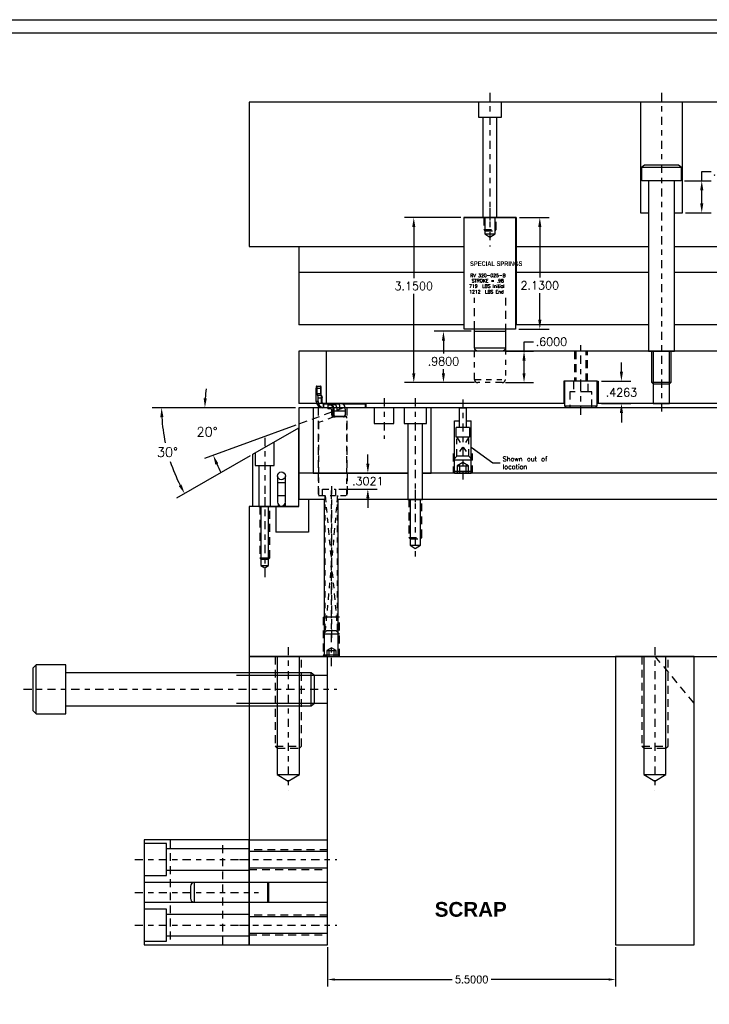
# Model space of a CAD drawing. Header units: inches. Extents: x -77 to 299, y -110 to 144.
# Tile 8 of 138: x 0 to 13, y -71 to -52. Entities that reach past the tile are written whole.
import ezdxf
from ezdxf.enums import TextEntityAlignment as Align

# ---------------------------------------------------------------- set-up
doc = ezdxf.new("R2010")
doc.units = ezdxf.units.IN
doc.header["$MEASUREMENT"] = 0
for name, pattern in [('CENTER', [0.249, 0.156, -0.031, 0.031, -0.031]), ('HIDDEN', [0.225, 0.15, -0.075]), ('PHANTOM', [0.25, 0.125, -0.025, 0.025, -0.025, 0.025, -0.025])]:
    doc.linetypes.add(name, pattern=pattern)
doc.layers.get('DEFPOINTS').update_dxf_attribs({"color": 8})
for name, color, linetype in [('SID-M-C', 74, 'CENTER'), ('SID-M-D', 42, 'Continuous'), ('SID-M-H', 4, 'HIDDEN'), ('SID-M-M', 233, 'Continuous'), ('SID-M-P', 202, 'PHANTOM'), ('SID-M-S', 105, 'Continuous')]:
    doc.layers.add(name, color=color, linetype=linetype)
doc.styles.add('DADCO', font='ROMANS.SHX', dxfattribs={"height": 0.1})
doc.styles.add('SANSSERIFBOLD', font='sasb____.pfb', dxfattribs={"height": 0.5})
doc.styles.get("Standard").update_dxf_attribs({"font": 'txt.shx'})
doc.dimstyles.get("Standard").update_dxf_attribs({"dimtxt": 0.18, "dimasz": 0.18, "dimexe": 0.18, "dimexo": 0.0625, "dimgap": 0.09, "dimtad": 0, "dimtih": 1, "dimtoh": 1, "dimdec": 4, "dimzin": 0, "dimdsep": 46, "dimtxsty": 'Standard', "dimcen": 0.09, "dimadec": 0, "dimazin": 0, "dimtfac": 1, "dimtdec": 4, "dimtofl": 0, "dimtmove": 0, "dimatfit": 3, "dimfxl": 0, "dimtolj": 1, "dimtzin": 0, "dimarcsym": 0})
doc.dimstyles.new('STANDARD$0', dxfattribs={"dimtxt": 0.156, "dimasz": 0.18, "dimexe": 0.18, "dimexo": 0.0625, "dimgap": 0.07, "dimtad": 0, "dimtih": 1, "dimtoh": 1, "dimdec": 4, "dimzin": 4, "dimdsep": 46, "dimtxsty": 'Standard', "dimcen": 0.09, "dimclrd": 2, "dimclre": 2, "dimclrt": 2, "dimadec": 4, "dimazin": 0, "dimtfac": 1, "dimtdec": 4, "dimtofl": 0, "dimtmove": 0, "dimatfit": 3, "dimfxl": 0, "dimtolj": 1, "dimtzin": 0, "dimarcsym": 0})

# ---------------------------------------------------------------- blocks, each defined once
blk = doc.blocks.new('*D127')
at = {"layer": 'DEFPOINTS', "color": 0}
for p in [(10.907, -58.8), (11.352, -58.8), (10.907, -59.226)]:
    blk.add_point(p, dxfattribs=at)
at = {"layer": 'SID-M-D', "color": 2, "linetype": 'ByBlock', "lineweight": -2}
for p, q in [((11.352, -58.62), (11.352, -58.44)), ((10.969, -58.8), (11.532, -58.8)), ((10.969, -59.226), (11.532, -59.226)), ((11.352, -59.406), (11.352, -59.586))]:
    blk.add_line(p, q, dxfattribs=at)
at = {"layer": 'SID-M-D', "color": 2}
for points in [[(11.322, -58.62), (11.382, -58.62), (11.352, -58.8)], [(11.322, -59.406), (11.382, -59.406), (11.352, -59.226)]]:
    blk.add_solid(points, dxfattribs=at)
at = {"layer": 'SID-M-D', "color": 2, "insert": (11.352, -59.013), "char_height": 0.156, "attachment_point": 5}
blk.add_mtext('\\A1;.4263', dxfattribs=at)
blk = doc.blocks.new('*D232')
at = {"layer": 'DEFPOINTS', "color": 0}
for p in [(5.742, -69.555), (11.242, -69.555), (11.242, -70.218)]:
    blk.add_point(p, dxfattribs=at)
at = {"layer": 'SID-M-D', "color": 0, "lineweight": -2}
for p, q in [((5.742, -69.602), (5.742, -70.353)), ((11.242, -69.602), (11.242, -70.353)), ((5.877, -70.218), (8.121, -70.218)), ((11.107, -70.218), (8.863, -70.218))]:
    blk.add_line(p, q, dxfattribs=at)
at = {"layer": 'SID-M-D', "color": 0}
for points in [[(5.877, -70.196), (5.877, -70.241), (5.742, -70.218)], [(11.107, -70.196), (11.107, -70.241), (11.242, -70.218)]]:
    blk.add_solid(points, dxfattribs=at)
at = {"layer": 'SID-M-D', "color": 0, "insert": (8.492, -70.218), "char_height": 0.135, "attachment_point": 5}
blk.add_mtext('\\A1;5.5000', dxfattribs=at)
blk = doc.blocks.new('*D320')
at = {"layer": 'DEFPOINTS', "color": 0}
for p in [(12.492, -54.976), (12.886, -54.976), (12.515, -55.586)]:
    blk.add_point(p, dxfattribs=at)
at = {"layer": 'SID-M-D', "color": 2, "lineweight": -2}
for p, q in [((12.886, -54.976), (12.886, -54.796)), ((12.886, -54.796), (13.066, -54.796)), ((12.554, -54.976), (13.066, -54.976)), ((12.886, -55.406), (12.886, -55.156)), ((12.578, -55.586), (13.066, -55.586))]:
    blk.add_line(p, q, dxfattribs=at)
at = {"layer": 'SID-M-D', "color": 2}
for points in [[(12.856, -55.156), (12.916, -55.156), (12.886, -54.976)], [(12.856, -55.406), (12.916, -55.406), (12.886, -55.586)]]:
    blk.add_solid(points, dxfattribs=at)
at = {"layer": 'SID-M-D', "color": 2, "insert": (13.396, -54.796), "char_height": 0.156, "attachment_point": 5}
blk.add_mtext('\\A1;.6100', dxfattribs=at)
blk = doc.blocks.new('*D342')
at = {"layer": 'DEFPOINTS', "color": 0}
for p in [(5.192, -59.305), (15.717, -59.305), (5.192, -59.686), (2.623, -59.874), (4.317, -60.191)]:
    blk.add_point(p, dxfattribs=at)
at = {"layer": 'SID-M-D', "color": 0, "lineweight": -2}
for p, q in [((5.129, -59.305), (2.393, -59.305)), ((4.263, -60.223), (2.857, -61.034))]:
    blk.add_line(p, q, dxfattribs=at)
for start, end in [(183.146, 191.7662), (198.2835, 206.854)]:
    blk.add_arc((5.852, -59.305), 3.279, start, end, dxfattribs=at)
at = {"layer": 'SID-M-D', "color": 0}
for points in [[(2.548, -59.486), (2.608, -59.484), (2.573, -59.305)], [(2.953, -60.772), (2.901, -60.8), (3.013, -60.944)]]:
    blk.add_solid(points, dxfattribs=at)
at = {"layer": 'SID-M-D', "color": 0, "insert": (2.685, -60.154), "char_height": 0.18, "attachment_point": 5}
blk.add_mtext('\\A1;30°', dxfattribs=at)
blk = doc.blocks.new('*D372')
at = {"layer": 'DEFPOINTS', "color": 0}
for p in [(9.074, -58.226), (9.493, -58.226), (9.074, -58.826)]:
    blk.add_point(p, dxfattribs=at)
at = {"layer": 'SID-M-D', "color": 2, "lineweight": -2}
for p, q in [((9.493, -58.226), (9.493, -58.046)), ((9.493, -58.046), (9.673, -58.046)), ((9.137, -58.226), (9.673, -58.226)), ((9.493, -58.646), (9.493, -58.406)), ((9.137, -58.826), (9.673, -58.826))]:
    blk.add_line(p, q, dxfattribs=at)
at = {"layer": 'SID-M-D', "color": 2}
for points in [[(9.463, -58.406), (9.523, -58.406), (9.493, -58.226)], [(9.463, -58.646), (9.523, -58.646), (9.493, -58.826)]]:
    blk.add_solid(points, dxfattribs=at)
at = {"layer": 'SID-M-D', "color": 2, "insert": (10.016, -58.046), "char_height": 0.156, "attachment_point": 5}
blk.add_mtext('\\A1;.6000', dxfattribs=at)
blk = doc.blocks.new('*D373')
at = {"layer": 'DEFPOINTS', "color": 0}
for p in [(7.954, -57.846), (8.547, -57.846), (8.609, -58.826)]:
    blk.add_point(p, dxfattribs=at)
at = {"layer": 'SID-M-D', "color": 2, "lineweight": -2}
for p, q in [((8.484, -57.846), (7.774, -57.846)), ((7.954, -58.026), (7.954, -58.272)), ((7.954, -58.646), (7.954, -58.568)), ((8.547, -58.826), (7.774, -58.826))]:
    blk.add_line(p, q, dxfattribs=at)
at = {"layer": 'SID-M-D', "color": 2}
for points in [[(7.924, -58.026), (7.984, -58.026), (7.954, -57.846)], [(7.924, -58.646), (7.984, -58.646), (7.954, -58.826)]]:
    blk.add_solid(points, dxfattribs=at)
at = {"layer": 'SID-M-D', "color": 2, "insert": (7.954, -58.42), "char_height": 0.156, "attachment_point": 5}
blk.add_mtext('\\A1;.9800', dxfattribs=at)
blk = doc.blocks.new('*D374')
at = {"layer": 'DEFPOINTS', "color": 0}
for p in [(9.343, -55.676), (9.794, -55.676), (9.332, -57.806)]:
    blk.add_point(p, dxfattribs=at)
at = {"layer": 'SID-M-D', "color": 2, "lineweight": -2}
for p, q in [((9.405, -55.676), (9.974, -55.676)), ((9.794, -55.856), (9.794, -56.822)), ((9.794, -57.626), (9.794, -57.118)), ((9.394, -57.806), (9.974, -57.806))]:
    blk.add_line(p, q, dxfattribs=at)
at = {"layer": 'SID-M-D', "color": 2}
for points in [[(9.764, -55.856), (9.824, -55.856), (9.794, -55.676)], [(9.764, -57.626), (9.824, -57.626), (9.794, -57.806)]]:
    blk.add_solid(points, dxfattribs=at)
at = {"layer": 'SID-M-D', "color": 2, "insert": (9.794, -56.97), "char_height": 0.156, "attachment_point": 5}
blk.add_mtext('\\A1;2.1300', dxfattribs=at)
blk = doc.blocks.new('*D375')
at = {"layer": 'DEFPOINTS', "color": 0}
for p in [(8.352, -55.676), (7.388, -58.826), (8.609, -58.826)]:
    blk.add_point(p, dxfattribs=at)
at = {"layer": 'SID-M-D', "color": 2, "lineweight": -2}
for p, q in [((8.289, -55.676), (7.208, -55.676)), ((7.388, -55.856), (7.388, -56.834)), ((7.388, -58.646), (7.388, -57.13)), ((8.547, -58.826), (7.208, -58.826))]:
    blk.add_line(p, q, dxfattribs=at)
at = {"layer": 'SID-M-D', "color": 2}
for points in [[(7.358, -55.856), (7.418, -55.856), (7.388, -55.676)], [(7.358, -58.646), (7.418, -58.646), (7.388, -58.826)]]:
    blk.add_solid(points, dxfattribs=at)
at = {"layer": 'SID-M-D', "color": 2, "insert": (7.388, -56.982), "char_height": 0.156, "attachment_point": 5}
blk.add_mtext('\\A1;3.1500', dxfattribs=at)
blk = doc.blocks.new('*D1504')
at = {"layer": 'DEFPOINTS', "color": 0}
for p in [(5.192, -59.305), (6.053, -59.305), (15.717, -59.305), (3.418, -59.613), (5.192, -59.619)]:
    blk.add_point(p, dxfattribs=at)
at = {"layer": 'SID-M-D', "color": 0, "lineweight": -2}
for p, q in [((5.129, -59.305), (3.22, -59.305)), ((5.133, -59.64), (3.391, -60.274))]:
    blk.add_line(p, q, dxfattribs=at)
for start, end in [(172.2238, 176.1119), (203.8881, 207.7762)]:
    blk.add_arc((6.053, -59.305), 2.653, start, end, dxfattribs=at)
at = {"layer": 'SID-M-D', "color": 0}
for points in [[(3.436, -59.126), (3.376, -59.124), (3.4, -59.305)], [(3.599, -60.391), (3.655, -60.368), (3.56, -60.212)]]:
    blk.add_solid(points, dxfattribs=at)
at = {"layer": 'SID-M-D', "color": 0, "insert": (3.44, -59.766), "char_height": 0.18, "attachment_point": 5}
blk.add_mtext('\\A1;20°', dxfattribs=at)
blk = doc.blocks.new('*D1505')
at = {"layer": 'DEFPOINTS', "color": 0}
for p in [(6.111, -60.555), (6.511, -60.555), (5.893, -60.857)]:
    blk.add_point(p, dxfattribs=at)
at = {"layer": 'SID-M-D', "color": 2, "lineweight": -2}
for p, q in [((6.511, -60.375), (6.511, -60.195)), ((6.174, -60.555), (6.691, -60.555)), ((5.955, -60.857), (6.691, -60.857)), ((6.511, -61.037), (6.511, -61.217))]:
    blk.add_line(p, q, dxfattribs=at)
at = {"layer": 'SID-M-D', "color": 2}
for points in [[(6.481, -60.375), (6.541, -60.375), (6.511, -60.555)], [(6.481, -61.037), (6.541, -61.037), (6.511, -60.857)]]:
    blk.add_solid(points, dxfattribs=at)
at = {"layer": 'SID-M-D', "color": 2, "insert": (6.511, -60.706), "char_height": 0.156, "attachment_point": 5}
blk.add_mtext('\\A1;.3021', dxfattribs=at)

msp = doc.modelspace()

# ---------------------------------------------------------------- linework, layer by layer
at = {"layer": 'SID-M-C'}
for p, q in [((8.8419, -53.29641), (8.8419, -55.85641)), ((12.11694, -53.29641), (12.11694, -59.40641)), ((8.8419, -55.49641), (8.8419, -56.22797)), ((10.57942, -58.92311), (10.57942, -58.04641)), ((10.57942, -59.44111), (10.57942, -58.80911)), ((6.81955, -59.12511), (6.81955, -59.89761)), ((7.41695, -59.12511), (7.41695, -61.23511)), ((8.32445, -59.14923), (8.32445, -60.72569)), ((4.5419, -59.88154), (4.5419, -61.37313)), ((5.8149, -60.80226), (5.8149, -63.73511)), ((5.8149, -64.23511), (5.8149, -60.87511)), ((7.41695, -60.87511), (7.41695, -62.17041)), ((4.5419, -61.01313), (4.5419, -62.54298)), ((4.9919, -63.87511), (4.9919, -66.61168)), ((11.99191, -63.87511), (11.99191, -66.61168)), ((-0.0631, -64.68011), (5.9219, -64.68011)), ((2.0619, -67.93011), (4.4219, -67.93011)), ((4.0619, -67.93011), (5.9219, -67.93011)), ((2.0619, -68.55511), (4.4219, -68.55511)), ((2.0619, -69.18011), (4.4219, -69.18011)), ((4.0619, -69.18011), (5.9219, -69.18011))]:
    msp.add_line(p, q, dxfattribs=at)
at = {"layer": 'SID-M-H'}
for p, q in [((8.72379, -55.90673), (8.96001, -55.90673)), ((10.45442, -58.22641), (10.45442, -58.80011)), ((10.47892, -58.22641), (10.47892, -58.80011)), ((10.67992, -58.80011), (10.67992, -58.22641)), ((10.70442, -58.80011), (10.70442, -58.22641)), ((10.71992, -59.00011), (10.43892, -59.00011)), ((6.05301, -59.30511), (5.1919, -59.61853)), ((5.56488, -59.30511), (5.56488, -60.55511)), ((6.11233, -59.30511), (6.11233, -60.55511)), ((5.56188, -60.55511), (5.56188, -61.05511)), ((6.11533, -60.55511), (6.11533, -61.05511)), ((7.29195, -61.78061), (7.54195, -61.78061)), ((4.4469, -62.17288), (4.6369, -62.17288)), ((11.99191, -64.05511), (12.74191, -64.94893)), ((4.7419, -65.76606), (5.2419, -65.76606)), ((11.74191, -65.76606), (12.24191, -65.76606)), ((2.7394, -67.55511), (2.7394, -69.55511)), ((3.7444, -69.55511), (3.7444, -67.55511)), ((5.7419, -67.74261), (4.2419, -67.74261)), ((4.2419, -68.11761), (5.7419, -68.11761)), ((5.7419, -68.99261), (4.2419, -68.99261)), ((4.2419, -69.36761), (5.7419, -69.36761))]:
    msp.add_line(p, q, dxfattribs=at)
for points in [[(8.72379, -55.67641), (8.72379, -55.90673), (8.74348, -55.92641), (8.94033, -55.92641), (8.96001, -55.90673), (8.96001, -55.67641)], [(8.5469, -57.80641), (8.5469, -57.20641)], [(9.1369, -57.20641), (9.1369, -57.80641)], [(10.79042, -59.30011), (10.79042, -59.00011), (10.71992, -59.00011), (10.71992, -58.80011), (10.43892, -58.80011), (10.43892, -59.00011), (10.36842, -59.00011), (10.36842, -59.30011)], [(8.13695, -60.18011), (8.13695, -60.55511)], [(8.51195, -60.55511), (8.51195, -60.18011)], [(7.29195, -61.05511), (7.29195, -61.78061), (7.31645, -61.80511), (7.51745, -61.80511), (7.54195, -61.78061), (7.54195, -61.05511)], [(4.4469, -61.19313), (4.4469, -62.17288), (4.46715, -62.19313), (4.61665, -62.19313), (4.6369, -62.17288), (4.6369, -61.19313)], [(5.9709, -64.05511), (5.9709, -63.30511), (5.8149, -63.30511), (5.6589, -63.30511), (5.6589, -64.05511)], [(4.7419, -64.05511), (4.7419, -65.76606), (4.78095, -65.80511), (5.20285, -65.80511), (5.2419, -65.76606), (5.2419, -64.05511)], [(11.74191, -64.05511), (11.74191, -65.76606), (11.78096, -65.80511), (12.20286, -65.80511), (12.24191, -65.76606), (12.24191, -64.05511)]]:
    msp.add_lwpolyline(points, dxfattribs=at)
at = {"layer": 'SID-M-M'}
for p, q in [((5.52564, -59.187), (5.52564, -58.9311)), ((5.53795, -58.89173), (5.53248, -58.89173)), ((5.53795, -58.89173), (5.60386, -58.89173)), ((5.54478, -59.03346), (5.54478, -58.9311)), ((5.54478, -58.9311), (5.61069, -58.9311)), ((5.61069, -59.03346), (5.61069, -58.9311)), ((5.62045, -58.9311), (5.61069, -58.9311)), ((5.62045, -59.03346), (5.62045, -58.9311)), ((5.56066, -59.187), (5.52564, -59.187)), ((5.54478, -59.03346), (5.61069, -59.03346)), ((5.55162, -59.07283), (5.55537, -59.07283)), ((5.62128, -59.07283), (5.55537, -59.07283)), ((5.56066, -59.187), (5.56215, -59.117)), ((5.56215, -59.117), (5.62807, -59.117)), ((5.62045, -59.03346), (5.61069, -59.03346)), ((5.62654, -59.18844), (5.62807, -59.117)), ((5.63629, -59.1887), (5.63784, -59.11581)), ((5.63768, -59.11094), (5.63766, -59.11556)), ((5.63766, -59.11556), (5.63784, -59.11581)), ((5.6423, -59.22637), (5.56647, -59.22637)), ((5.65991, -59.30511), (5.64196, -59.30511)), ((5.65991, -59.23818), (5.65991, -59.30511)), ((5.67098, -59.23818), (5.65991, -59.23818)), ((5.67098, -59.30511), (5.65991, -59.30511)), ((5.67098, -59.30511), (5.67098, -59.23818)), ((5.85604, -59.23818), (5.67098, -59.23818)), ((5.74425, -59.30511), (5.67098, -59.30511)), ((5.68168, -59.22637), (5.6729, -59.22637)), ((5.88037, -59.22637), (5.68168, -59.22637)), ((5.74425, -59.25787), (5.74425, -59.3248)), ((5.75532, -59.25787), (5.74425, -59.25787)), ((5.75532, -59.3248), (5.74425, -59.3248)), ((5.75532, -59.3248), (5.75532, -59.25787)), ((5.80448, -59.25787), (5.75532, -59.25787)), ((5.80448, -59.3248), (5.75532, -59.3248)), ((5.76602, -59.24606), (5.81518, -59.24606)), ((5.81518, -59.24606), (5.87786, -59.24606)), ((5.82112, -59.44291), (5.82112, -59.36417)), ((5.84873, -59.24168), (5.86158, -59.24168)), ((5.8651, -59.36417), (5.8494, -59.36417)), ((5.8494, -59.44291), (5.8494, -59.36417)), ((5.85415, -59.24168), (5.88973, -59.24168)), ((5.86158, -59.24168), (5.8897, -59.24168)), ((5.8651, -59.44291), (5.8651, -59.36417)), ((5.8651, -59.36417), (5.92777, -59.36417)), ((5.87284, -59.22833), (5.86827, -59.23037)), ((5.9188, -59.22637), (5.91562, -59.22637)), ((5.9431, -59.22637), (5.9188, -59.22637)), ((5.92777, -59.36417), (6.07562, -59.36417)), ((5.9431, -59.22637), (6.01739, -59.22637)), ((6.4555, -59.22637), (6.01739, -59.22637)), ((6.46639, -59.23818), (6.04458, -59.23818)), ((6.07562, -59.36417), (6.07562, -59.44291)), ((6.08244, -59.36417), (6.07562, -59.36417)), ((6.46639, -59.30511), (6.07646, -59.30511)), ((6.08244, -59.44291), (6.08244, -59.36417)), ((6.46639, -59.30511), (6.46639, -59.23818)), ((6.47567, -59.23818), (6.46639, -59.23818)), ((6.47567, -59.30511), (6.46639, -59.30511)), ((6.47567, -59.30511), (6.47567, -59.23818)), ((5.82112, -59.44291), (5.8494, -59.44291)), ((5.8494, -59.44291), (5.8651, -59.44291)), ((5.8568, -59.48228), (5.88509, -59.48228)), ((6.04565, -59.48228), (5.88509, -59.48228)), ((6.05064, -59.47047), (5.89008, -59.47047)), ((6.07562, -59.44291), (6.08229, -59.44291)), ((6.08229, -59.44291), (6.08244, -59.44291))]:
    msp.add_line(p, q, dxfattribs=at)
at = {"layer": 'SID-M-M', "flags": 128}
for points in [[(5.80448, -59.3248), (5.80773, -59.32556), (5.81085, -59.3278), (5.81372, -59.33143), (5.81625, -59.33633), (5.81831, -59.3423), (5.81985, -59.3491), (5.8208, -59.35649), (5.82112, -59.36417)], [(5.81518, -59.24606), (5.82492, -59.24833), (5.83429, -59.25505), (5.84292, -59.26596), (5.85048, -59.28065), (5.85669, -59.29855), (5.8613, -59.31897), (5.86414, -59.34113), (5.8651, -59.36417)], [(5.92777, -59.36417), (5.92681, -59.34113), (5.92397, -59.31897), (5.91936, -59.29855), (5.91315, -59.28065), (5.90559, -59.26596), (5.89696, -59.25505), (5.8876, -59.24833), (5.87786, -59.24606)], [(6.01739, -59.22637), (6.0275, -59.22847), (6.0373, -59.23468), (6.0465, -59.24483), (6.05482, -59.25861), (6.062, -59.2756), (6.06782, -59.29527), (6.07211, -59.31704), (6.07474, -59.34024), (6.07562, -59.36417)], [(5.88509, -59.48228), (5.88606, -59.48205), (5.887, -59.48138), (5.88786, -59.48029), (5.88861, -59.47882), (5.88924, -59.47703), (5.8897, -59.47499), (5.88998, -59.47277), (5.89008, -59.47047)], [(6.04565, -59.48228), (6.04663, -59.48205), (6.04756, -59.48138), (6.04756, -59.48138)]]:
    msp.add_lwpolyline(points, dxfattribs=at)
at = {"layer": 'SID-M-M'}
for centre, radius, start, end in [((5.58745, -58.92155), 0.06254, 151.518387, 188.779461), ((5.48297, -58.92155), 0.06254, 351.220539, 28.481613), ((5.54889, -58.92155), 0.06254, 351.220539, 28.481613), ((5.64286, -59.18789), 0.11722, 179.564808, 269.558095), ((5.60659, -59.04301), 0.06254, 171.220539, 208.481613), ((5.49136, -59.10527), 0.07176, 350.592267, 26.875972), ((5.6725, -59.04301), 0.06254, 171.220539, 208.481613), ((5.55727, -59.10527), 0.07176, 350.592262, 26.87599), ((5.6309, -59.09949), 0.01773, 260.813242, 293.044463), ((5.67682, -59.18854), 0.11665, 198.925821, 261.664501), ((5.67172, -59.23818), 0.01181, 90, 180), ((5.68226, -59.23766), 0.0113, 92.952141, 182.675337), ((5.75606, -59.25787), 0.01181, 90, 180), ((5.7666, -59.25734), 0.0113, 92.952141, 182.675337), ((5.81577, -59.25734), 0.0113, 92.952141, 182.675337), ((5.83069, -59.20669), 0.03937, 270, 297.266044), ((5.84516, -59.21303), 0.03303, 270.138204, 299.825362), ((5.91186, -59.36417), 0.1378, 90, 117.266044), ((5.91908, -59.34197), 0.11559, 90.138204, 119.825362), ((6.45502, -59.23774), 0.01138, 357.754401, 87.562827), ((6.46385, -59.23818), 0.01181, 0, 90), ((5.85874, -59.44467), 0.03766, 177.324663, 267.047859), ((5.88703, -59.44467), 0.03766, 177.324663, 267.047859), ((6.03425, -59.47173), 0.01644, 324.065995, 4.400349)]:
    msp.add_arc(centre, radius, start, end, dxfattribs=at)
msp.add_ellipse((5.67698, -59.187), major_axis=(0.05497, 0.10528), ratio=0.97396433, start_param=2.04127792, end_param=2.38111485, dxfattribs=at)
for points, knots in [([(5.62045, -58.9311), (5.62039, -58.92754), (5.62031, -58.92267), (5.61979, -58.91622), (5.61924, -58.91153), (5.61839, -58.9068), (5.61726, -58.90259), (5.61565, -58.8987), (5.61269, -58.89491), (5.60853, -58.89221), (5.60538, -58.89193), (5.60385, -58.89179)], [0, 0, 0, 0, 0.190055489, 0.260821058, 0.374522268, 0.483803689, 0.596390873, 0.716846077, 0.820707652, 0.912865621, 1, 1, 1, 1]), ([(5.62512, -59.0764), (5.62508, -59.07633), (5.62496, -59.07611), (5.62378, -59.07254), (5.62265, -59.06661), (5.62173, -59.0597), (5.62112, -59.05286), (5.62059, -59.04435), (5.62051, -59.03774), (5.62045, -59.03346)], [0, 0, 0, 0, 0.08002167, 0.24220968, 0.407811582, 0.555829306, 0.675666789, 0.790249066, 1, 1, 1, 1]), ([(5.63788, -59.1122), (5.63782, -59.10865), (5.63773, -59.10377), (5.63721, -59.09733), (5.63666, -59.09263), (5.63582, -59.0879), (5.63469, -59.08369), (5.63307, -59.0798), (5.63012, -59.07602), (5.62595, -59.07331), (5.6228, -59.07303), (5.62127, -59.07289)], [0, 0, 0, 0, 0.19003404, 0.26079162, 0.37448, 0.48374909, 0.59632357, 0.71676518, 0.82061503, 0.9127626, 1, 1, 1, 1]), ([(5.63609, -59.18725), (5.63612, -59.18735), (5.63621, -59.18764), (5.63437, -59.18804), (5.63103, -59.18838), (5.62804, -59.18842), (5.62654, -59.18844)], [0, 0, 0, 0, 0.15555277, 0.43703518, 0.71851759, 1, 1, 1, 1]), ([(5.6423, -59.22637), (5.64129, -59.22538), (5.6393, -59.22342), (5.63664, -59.22016), (5.63425, -59.21672), (5.63216, -59.21306), (5.62998, -59.20837), (5.62803, -59.20256), (5.62667, -59.19557), (5.62658, -59.19083), (5.62654, -59.18844)], [0, 0, 0, 0, 0.10055858, 0.20009815, 0.29931514, 0.39891276, 0.49958624, 0.66656462, 0.83229021, 1, 1, 1, 1]), ([(5.64912, -59.21718), (5.64717, -59.21522), (5.64328, -59.21128), (5.63924, -59.20392), (5.63662, -59.19588), (5.63638, -59.19022), (5.63626, -59.18739)], [0, 0, 0, 0, 0.2486146, 0.49820661, 0.74872128, 1, 1, 1, 1]), ([(5.64345, -59.22596), (5.64337, -59.22605), (5.64328, -59.22613), (5.64318, -59.22618), (5.64304, -59.22626), (5.64289, -59.22631), (5.64275, -59.22633), (5.6426, -59.22636), (5.64245, -59.22637), (5.6423, -59.22637)], [0, 0, 0, 0, 0.000009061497, 0.000009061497, 0.000009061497, 0.0000207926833, 0.0000207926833, 0.0000207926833, 0.0000323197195, 0.0000323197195, 0.0000323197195, 0.0000323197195]), ([(5.64345, -59.22596), (5.64431, -59.22491), (5.6461, -59.22273), (5.64776, -59.22025), (5.64863, -59.21862), (5.64902, -59.21765), (5.64901, -59.21729), (5.649, -59.21713)], [0, 0, 0, 0, 0.26702114, 0.55473846, 0.70711372, 0.86473637, 1, 1, 1, 1]), ([(5.66046, -59.23535), (5.65989, -59.23525), (5.65347, -59.23419), (5.64823, -59.22989), (5.64345, -59.22596)], [0, 0, 0, 0, 0.08916673, 1, 1, 1, 1]), ([(5.67082, -59.22656), (5.66744, -59.22621), (5.65927, -59.22538), (5.65259, -59.2204), (5.64868, -59.21748)], [0, 0, 0, 0, 0.414319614, 1, 1, 1, 1]), ([(5.75827, -59.24606), (5.75842, -59.24606), (5.75934, -59.24606), (5.76297, -59.24606), (5.76602, -59.24606)], [0, 0, 0, 0, 0.156461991, 1, 1, 1, 1]), ([(5.8494, -59.36417), (5.84939, -59.36189), (5.84935, -59.35736), (5.84907, -59.35061), (5.84862, -59.34395), (5.84799, -59.33737), (5.84718, -59.33087), (5.84548, -59.31992), (5.84223, -59.30515), (5.83646, -59.28852), (5.82943, -59.27486), (5.82234, -59.26611), (5.81585, -59.26103), (5.81021, -59.25836), (5.8064, -59.25803), (5.80448, -59.25787)], [0, 0, 0, 0, 0.04089728, 0.08145773, 0.12184624, 0.16222979, 0.20277544, 0.24364826, 0.37171884, 0.49997705, 0.62806755, 0.75634933, 0.83768967, 0.91845983, 1, 1, 1, 1]), ([(5.86711, -59.23088), (5.86505, -59.23164), (5.85952, -59.23367), (5.85481, -59.23884), (5.85186, -59.24207)], [0, 0, 0, 0, 0.37305682, 1, 1, 1, 1]), ([(5.8822, -59.22637), (5.88119, -59.22641), (5.87918, -59.22648), (5.87617, -59.22703), (5.87322, -59.22789), (5.87031, -59.22907), (5.86746, -59.23055), (5.86467, -59.23229), (5.86194, -59.23429), (5.85927, -59.23653), (5.85668, -59.23897), (5.85499, -59.24079), (5.85415, -59.24168)], [0, 0, 0, 0, 0.10685181, 0.21222761, 0.31610906, 0.41847796, 0.51931657, 0.61860789, 0.71633596, 0.81248599, 0.90704463, 1, 1, 1, 1]), ([(5.87786, -59.24606), (5.87903, -59.24602), (5.88079, -59.24597), (5.88343, -59.2456), (5.88551, -59.24514), (5.88832, -59.24423), (5.89054, -59.2427), (5.88999, -59.24204), (5.8897, -59.24168)], [0, 0, 0, 0, 0.16252449, 0.24479553, 0.3699342, 0.47252026, 0.7142632, 1, 1, 1, 1]), ([(5.8822, -59.22637), (5.89001, -59.22637), (5.8996, -59.22637), (5.90696, -59.22637), (5.90832, -59.22637)], [0, 0, 0, 0, 0.8146146, 1, 1, 1, 1]), ([(5.9616, -59.24168), (5.94956, -59.23773), (5.93711, -59.2357), (5.9127, -59.2357), (5.90075, -59.23773), (5.8897, -59.24168)], [0, 0, 0, 0, 0.5, 0.5, 1, 1, 1, 1]), ([(5.9616, -59.24168), (5.96224, -59.24287), (5.9635, -59.24522), (5.96514, -59.24918), (5.96657, -59.25341), (5.96778, -59.25792), (5.96876, -59.26268), (5.9695, -59.26766), (5.97001, -59.27286), (5.97054, -59.28307), (5.96978, -59.29867), (5.96547, -59.31926), (5.95862, -59.33725), (5.95109, -59.34936), (5.94476, -59.35623), (5.94057, -59.35975), (5.93633, -59.36226), (5.93206, -59.36386), (5.92918, -59.36407), (5.92777, -59.36417)], [0, 0, 0, 0, 0.04313263, 0.08596036, 0.12849438, 0.1707461, 0.21272719, 0.25444952, 0.2959252, 0.33716655, 0.4894303, 0.625428, 0.74590302, 0.84604138, 0.88278399, 0.91584949, 0.9458384, 0.97355217, 1, 1, 1, 1]), ([(5.9431, -59.22637), (5.94386, -59.22642), (5.94534, -59.2265), (5.9475, -59.22713), (5.94955, -59.22808), (5.95148, -59.22931), (5.95328, -59.23076), (5.95496, -59.23239), (5.95652, -59.23415), (5.95796, -59.23599), (5.95928, -59.23787), (5.96048, -59.23975), (5.96124, -59.24106), (5.9616, -59.24168)], [0, 0, 0, 0, 0.11824215, 0.23101786, 0.33832701, 0.44016952, 0.53654532, 0.62745439, 0.7128967, 0.79287231, 0.86738128, 0.93642377, 1, 1, 1, 1]), ([(6.08244, -59.36417), (6.0823, -59.35697), (6.08211, -59.34689), (6.08085, -59.33233), (6.07937, -59.32029), (6.07695, -59.3066), (6.07378, -59.29313), (6.0698, -59.28014), (6.06506, -59.26804), (6.05959, -59.25709), (6.05339, -59.24746), (6.04643, -59.23934), (6.03865, -59.23281), (6.02996, -59.2284), (6.02263, -59.22621), (6.01841, -59.2266), (6.01741, -59.2267)], [0, 0, 0, 0, 0.10265209, 0.14385223, 0.21167333, 0.28096423, 0.35419476, 0.42936424, 0.50575686, 0.5828858, 0.66054743, 0.73873809, 0.81711343, 0.89555369, 0.97523911, 1, 1, 1, 1]), ([(6.04756, -59.48138), (6.05219, -59.48073), (6.06141, -59.47942), (6.0729, -59.47039), (6.08083, -59.45773), (6.0818, -59.44783), (6.08229, -59.44291)], [0, 0, 0, 0, 0.25273366, 0.50376443, 0.75291175, 1, 1, 1, 1])]:
    msp.add_open_spline(points, degree=3, knots=knots, dxfattribs=at)
for points in [[(5.9431, -59.22637), (5.92468, -59.22636), (5.90625, -59.23159), (5.8897, -59.24168)], [(5.89008, -59.47047), (5.87629, -59.47047), (5.8651, -59.45812), (5.8651, -59.44291)], [(6.07562, -59.44291), (6.07562, -59.45812), (6.06443, -59.47047), (6.05064, -59.47047)]]:
    msp.add_open_spline(points, degree=3, dxfattribs=at)
at = {"layer": 'SID-M-P'}
for points in [[(8.2072, -59.86761), (8.4417, -60.22362), (8.4417, -59.86761), (8.2072, -60.22362), (8.2072, -59.86761)], [(5.69765, -60.98226), (5.93215, -63.55511), (5.93215, -60.98226), (5.69765, -63.55511), (5.69765, -60.98226)]]:
    msp.add_lwpolyline(points, dxfattribs=at)
at = {"layer": 'SID-M-S'}
for p, q in [((8.70805, -53.76263), (8.97576, -53.76263)), ((8.34115, -55.67641), (8.34115, -57.72641)), ((9.34265, -55.67641), (8.34115, -55.67641)), ((9.34265, -55.67641), (9.34265, -57.72641)), ((8.74348, -55.98891), (8.94033, -55.98891)), ((5.1919, -56.22641), (5.1919, -57.72641)), ((8.35017, -56.72641), (5.1919, -56.72641)), ((11.86794, -56.72641), (9.33364, -56.72641)), ((15.7169, -56.72641), (12.36594, -56.72641)), ((8.35017, -57.72641), (5.1919, -57.72641)), ((8.5469, -57.84641), (9.1369, -57.84641)), ((11.86794, -57.72641), (9.33364, -57.72641)), ((15.7169, -57.72641), (12.36594, -57.72641)), ((5.1919, -58.22641), (5.1919, -59.22641)), ((15.7169, -58.22641), (5.1919, -58.22641)), ((5.71694, -58.22641), (5.71694, -59.22641)), ((8.5469, -58.16391), (9.1369, -58.16391)), ((10.25192, -58.80011), (10.25192, -59.22641)), ((10.26692, -58.80011), (10.25192, -58.80011)), ((10.89192, -58.80011), (10.90692, -58.80011)), ((10.90692, -58.80011), (10.90692, -59.22641)), ((11.92944, -58.82016), (12.30444, -58.82016)), ((10.26692, -59.22641), (5.1919, -59.22641)), ((5.1919, -59.30511), (5.1919, -61.05511)), ((15.7169, -59.30511), (5.1919, -59.30511)), ((10.26692, -59.27011), (10.89192, -59.27011)), ((15.7169, -59.22641), (10.89192, -59.22641)), ((8.1682, -60.55511), (8.1682, -59.55511)), ((8.1682, -59.55511), (8.26195, -59.55511)), ((8.38695, -59.55511), (8.4807, -59.55511)), ((8.4807, -60.55511), (8.4807, -59.55511)), ((4.3169, -60.19145), (5.1919, -59.68626)), ((5.1919, -61.19313), (5.1919, -59.68626)), ((6.63205, -59.60511), (7.00705, -59.60511)), ((7.27645, -59.60511), (7.55745, -59.60511)), ((8.44945, -59.68011), (8.19945, -59.68011)), ((4.3169, -61.19313), (4.3169, -60.19145)), ((4.43056, -60.40567), (4.65156, -60.40567)), ((4.78869, -60.60556), (4.78869, -60.73056)), ((4.93569, -60.73056), (4.93569, -60.60556)), ((7.27645, -60.55511), (5.1919, -60.55511)), ((17.5669, -60.55511), (7.55745, -60.55511)), ((4.78869, -60.73056), (4.78869, -60.98287)), ((4.78869, -60.73056), (4.86219, -60.73056)), ((4.86219, -60.73056), (4.93569, -60.73056)), ((4.93569, -60.98287), (4.93569, -60.73056)), ((4.78869, -60.98287), (4.78869, -61.10787)), ((4.78869, -60.98287), (4.86219, -60.98287)), ((4.86219, -60.98287), (4.93569, -60.98287)), ((4.93569, -61.10787), (4.93569, -60.98287)), ((5.3769, -61.05511), (5.3769, -61.68011)), ((5.6864, -64.05511), (5.6864, -61.05511)), ((5.9434, -64.05511), (5.9434, -61.05511)), ((5.1919, -61.19313), (4.2419, -61.19313)), ((4.5019, -61.19313), (4.3169, -61.19313)), ((4.5019, -61.19313), (4.7994, -61.19313)), ((4.7519, -61.19313), (4.7519, -61.68011)), ((4.7994, -61.14609), (4.7994, -61.19313)), ((4.7994, -61.19313), (4.9334, -61.19313)), ((4.9334, -61.12607), (4.9334, -61.19313)), ((4.9334, -61.19313), (5.1919, -61.19313)), ((5.3769, -61.68011), (4.7519, -61.68011)), ((7.31645, -61.93011), (7.51745, -61.93011)), ((4.46715, -62.31813), (4.61665, -62.31813)), ((5.4294, -64.99261), (5.4294, -64.36761)), ((4.78095, -66.30511), (5.20285, -66.30511)), ((11.78096, -66.30511), (12.20286, -66.30511)), ((4.2419, -67.55511), (5.7419, -67.55511)), ((2.6669, -68.13311), (2.6669, -67.72711)), ((5.7419, -67.77386), (4.2419, -67.77386)), ((4.2419, -68.08636), (5.7419, -68.08636)), ((2.6669, -69.38311), (2.6669, -68.97711)), ((5.7419, -69.02386), (4.2419, -69.02386)), ((4.2419, -69.33636), (5.7419, -69.33636))]:
    msp.add_line(p, q, dxfattribs=at)
at = {"layer": 'SID-M-S', "color": 6, "linetype": 'PHANTOM'}
msp.add_line((8.5469, -58.76391), (9.1369, -58.76391), dxfattribs=at)
at = {"layer": 'SID-M-S', "color": 7}
for points in [[(-7.73176, -51.89929), (39.76824, -51.89929), (39.76824, -85.77431), (-7.73176, -85.77431)], [(-7.48176, -85.52431), (-7.48176, -52.14929), (39.51824, -52.14929), (39.51824, -85.52431)]]:
    msp.add_lwpolyline(points, close=True, dxfattribs=at)
at = {"layer": 'SID-M-S'}
for points in [[(25.2419, -56.22641), (25.2419, -53.47641), (4.2419, -53.47641), (4.2419, -56.22641)], [(8.62045, -53.47641), (8.62045, -53.76263), (8.70805, -53.76263), (8.70805, -55.67641), (8.97576, -55.67641), (8.97576, -53.76263), (9.06336, -53.76263), (9.06336, -53.47641)], [(11.71844, -53.47641), (11.71844, -55.58641), (11.86794, -55.58641)], [(12.36594, -55.58641), (12.51544, -55.58641), (12.51544, -53.47641)], [(12.49194, -54.71441), (12.44024, -54.67474), (11.79364, -54.67474), (11.74194, -54.71441), (12.49194, -54.71441), (12.49194, -54.97641), (11.74194, -54.97641), (11.74194, -54.71441)], [(11.86794, -54.97641), (11.86794, -58.22641), (12.36594, -58.22641), (12.36594, -54.97641)], [(8.74348, -55.67641), (8.74348, -55.98891), (8.8419, -56.04797), (8.94033, -55.98891), (8.94033, -55.67641)], [(4.2419, -56.22641), (8.3519, -56.22641)], [(9.33364, -56.22641), (11.86794, -56.22641)], [(12.36594, -56.22641), (15.7169, -56.22641)], [(11.92944, -58.22641), (11.92944, -58.82016), (11.96069, -58.85141), (12.27319, -58.85141), (12.30444, -58.82016), (12.30444, -58.22641)], [(11.96069, -58.22641), (11.96069, -59.22641), (12.11694, -59.22641), (12.27319, -59.22641), (12.27319, -58.22641)], [(7.55745, -60.55511), (7.71695, -60.55511), (7.71695, -59.30511), (5.46695, -59.30511), (5.46695, -60.55511), (7.27645, -60.55511)], [(6.63205, -59.30511), (6.63205, -59.60511)], [(7.00705, -59.60511), (7.00705, -59.30511)], [(7.20595, -59.30511), (7.20595, -59.60511), (7.27645, -59.60511), (7.27645, -61.05511), (7.55745, -61.05511), (7.55745, -59.60511), (7.62795, -59.60511), (7.62795, -59.30511)], [(8.26195, -59.68011), (8.26195, -59.30511), (8.38695, -59.30511), (8.38695, -59.68011)], [(8.44945, -59.68011), (8.44945, -59.86761), (8.19945, -59.86761), (8.19945, -59.68011)], [(4.36156, -60.16567), (4.36156, -60.40567), (4.43056, -60.40567), (4.4314, -61.19313), (4.6524, -61.19313), (4.65156, -60.40567), (4.72056, -60.40567), (4.72056, -59.9584)], [(8.51195, -60.30512), (8.13695, -60.30512), (8.21845, -60.22362), (8.43045, -60.22362), (8.51195, -60.30512)], [(8.32445, -60.41449), (8.433, -60.41449), (8.37869, -60.41449), (8.37869, -60.55511), (8.433, -60.55511), (8.433, -60.41449), (8.32445, -60.35186), (8.21591, -60.41449), (8.21591, -60.55511), (8.27021, -60.55511), (8.27021, -60.41449), (8.21591, -60.41449), (8.32445, -60.41449)], [(8.51195, -60.52386), (8.13695, -60.52386), (8.1682, -60.55511), (8.4807, -60.55511), (8.51195, -60.52386)], [(4.2419, -61.19313), (4.2419, -64.05511), (25.2419, -64.05511), (25.2419, -61.05511)], [(5.69765, -61.05511), (5.1919, -61.05511)], [(17.5669, -61.05511), (5.93215, -61.05511)], [(7.31645, -61.05511), (7.31645, -61.93011), (7.41695, -61.99041), (7.51745, -61.93011), (7.51745, -61.05511)], [(4.46715, -61.19313), (4.46715, -62.31813), (4.5419, -62.36298), (4.61665, -62.31813), (4.61665, -61.19313)], [(5.9709, -63.62511), (5.6589, -63.62511), (5.7289, -63.55511), (5.9009, -63.55511), (5.9709, -63.62511)], [(5.8149, -63.93811), (5.90496, -63.93811), (5.8599, -63.93811), (5.8599, -64.05511), (5.90496, -64.05511), (5.90496, -63.93811), (5.8149, -63.88614), (5.72483, -63.93811), (5.72483, -64.05511), (5.76989, -64.05511), (5.76989, -63.93811), (5.72483, -63.93811), (5.8149, -63.93811)], [(4.78095, -64.05511), (4.78095, -66.30511), (4.9919, -66.43168), (5.20285, -66.30511), (5.20285, -64.05511)], [(5.9709, -64.02761), (5.6589, -64.02761), (5.6864, -64.05511), (5.9434, -64.05511), (5.9709, -64.02761)], [(11.78096, -64.05511), (11.78096, -66.30511), (11.99191, -66.43168), (12.20286, -66.30511), (12.20286, -64.05511)], [(0.1794, -65.14861), (0.1794, -64.21161), (0.1169, -64.27411), (0.1169, -65.08611), (0.1794, -65.14861)], [(0.1794, -65.14861), (0.7419, -65.14861), (0.7419, -64.21161), (0.1794, -64.21161)], [(0.7419, -64.99261), (5.4294, -64.99261), (5.4919, -64.94571), (5.4919, -64.41451), (5.4294, -64.36761), (0.7419, -64.36761)], [(4.0044, -64.94571), (5.4919, -64.94571), (5.7419, -64.94571), (5.7419, -64.68011), (5.7419, -64.41451), (5.4919, -64.41451), (4.0044, -64.41451)], [(2.2419, -68.23461), (2.6669, -68.23461), (2.6669, -68.13311), (4.2419, -68.13311), (4.2419, -67.72711), (2.6669, -67.72711), (2.6669, -67.62561), (2.2419, -67.62561)], [(5.7419, -68.36761), (3.9619, -68.36761), (2.5669, -68.36761), (2.2419, -68.36761)], [(4.59358, -68.74261), (4.62358, -68.73261), (4.62358, -68.37761), (4.59358, -68.36761), (4.59358, -68.74261)], [(2.2419, -68.74261), (2.5669, -68.74261), (3.9619, -68.74261), (5.7419, -68.74261)], [(2.2419, -69.48461), (2.6669, -69.48461), (2.6669, -69.38311), (4.2419, -69.38311), (4.2419, -68.97711), (2.6669, -68.97711), (2.6669, -68.87561), (2.2419, -68.87561)]]:
    msp.add_lwpolyline(points, dxfattribs=at)
for points in [[(8.3519, -55.67641), (9.3319, -55.67641), (9.3319, -57.80641), (8.3519, -57.80641)], [(10.89192, -59.27011), (10.89192, -58.80011), (10.26692, -58.80011), (10.26692, -59.27011), (10.29692, -59.30011), (10.86192, -59.30011)], [(4.2419, -64.05511), (4.2419, -69.55511), (5.7419, -69.55511), (5.7419, -64.05511)], [(11.24191, -64.05511), (11.24191, -69.55511), (12.74191, -69.55511), (12.74191, -64.05511)], [(4.2419, -67.55511), (2.2419, -67.55511), (2.2419, -69.55511), (4.2419, -69.55511)]]:
    msp.add_lwpolyline(points, close=True, dxfattribs=at)
for points in [[(9.1369, -57.80641), (9.1369, -58.16391, -0.41421356), (9.0744, -58.22641), (8.6094, -58.22641, -0.41421356), (8.5469, -58.16391), (8.5469, -57.80641)], [(3.19858, -68.74261), (3.19858, -68.36761, 0.41421356), (3.12358, -68.44261), (3.12358, -68.66761, 0.41421356), (3.19858, -68.74261, 0.41421356)]]:
    msp.add_lwpolyline(points, format="xyb", dxfattribs=at)
at = {"layer": 'SID-M-S', "color": 6, "linetype": 'PHANTOM'}
msp.add_lwpolyline([(9.1369, -58.16391), (9.1369, -58.76391, -0.41421356), (9.0744, -58.82641), (8.6094, -58.82641, -0.41421356), (8.5469, -58.76391), (8.5469, -58.16391)], format="xyb", dxfattribs=at)
msp.add_lwpolyline([(5.56588, -60.98226), (6.11133, -60.98226), (6.11133, -59.48228), (5.86133, -59.48228), (5.56588, -59.58982)], close=True, dxfattribs=at)
msp.add_lwpolyline([(5.64298, -60.98226), (5.64298, -60.85726), (5.89298, -60.85726), (5.89298, -60.98226)], dxfattribs=at)
at = {"layer": 'SID-M-S'}
msp.add_circle((4.86219, -60.60556), 0.0735, dxfattribs=at)
for start, end in [(180, 270), (270, 0)]:
    msp.add_arc((4.86219, -61.10787), 0.0735, start, end, dxfattribs=at)

# ---------------------------------------------------------------- texts
at = {"layer": 'SID-M-D', "style": 'SANSSERIFBOLD', "width": 0.7}
msp.add_text('SPECIAL SPRINGS', height=0.089808, dxfattribs=at).set_placement((8.46225, -56.60016))
at = {"layer": 'SID-M-D', "style": 'DADCO'}
for s, p in [('RV 320-025-B', (8.46738, -56.81185)), ('STROKE = .98', (8.49249, -56.91288)), ('719  LBS Initial', (8.44543, -57.01477)), ('1212  LBS End', (8.44543, -57.1245))]:
    msp.add_text(s, height=0.0632812, dxfattribs=at).set_placement(p)
at = {"layer": 'SID-M-D', "style": 'SANSSERIFBOLD'}
msp.add_text('SCRAP', height=0.281249, dxfattribs=at).set_placement((8.47538, -68.87957), align=Align.MIDDLE)
at = {"layer": 'SID-M-D', "insert": (9.08504, -60.35707), "char_height": 0.09, "attachment_point": 4}
msp.add_mtext('Shown out of\\Plocation', dxfattribs=at)

# ---------------------------------------------------------------- dimensions: what is measured, and where the dimension line sits
at = {"layer": 'SID-M-D'}
dim = msp.add_linear_dim(base=(12.88582, -54.97641), p1=(12.51544, -55.58641), p2=(12.49194, -54.97641), angle=90, dimstyle='STANDARD$0', dxfattribs=at)
dim.commit()
dim.dimension.update_dxf_attribs({"geometry": '*D320', "text_midpoint": (13.39582, -54.79641)})
for base, p1, p2, picture, middle in [((7.38822, -58.82641), (8.3519, -55.67641), (8.6094, -58.82641), '*D375', (7.38822, -56.9822)), ((9.7937, -55.67641), (9.3319, -57.80641), (9.34265, -55.67641), '*D374', (9.7937, -56.97042)), ((7.95417, -57.84641), (8.6094, -58.82641), (8.5469, -57.84641), '*D373', (7.95417, -58.41981)), ((6.511375, -60.555114), (5.892978, -60.857259), (6.111329, -60.555114), '*D1505', (6.511375, -60.706186))]:
    dim = msp.add_linear_dim(base=base, p1=p1, p2=p2, angle=90, dimstyle='STANDARD$0', override={"dimfxl": 0.18}, dxfattribs=at)
    dim.commit()
    dim.dimension.update_dxf_attribs({"geometry": picture, "text_midpoint": middle, "dimtype": 160})
for base, p1, p2, override, picture, middle in [((9.49297, -58.22641), (9.0744, -58.82641), (9.0744, -58.22641), {"dimfxl": 0.18}, '*D372', (10.01597, -58.04641)), ((11.35244, -58.80011), (10.90692, -59.22641), (10.90692, -58.80011), {"dimfxl": 0.1, "dimarcsym": 1}, '*D127', (11.35244, -59.01326))]:
    dim = msp.add_linear_dim(base=base, p1=p1, p2=p2, angle=90, dimstyle='STANDARD$0', override=override, dxfattribs=at)
    dim.commit()
    dim.dimension.update_dxf_attribs({"geometry": picture, "text_midpoint": middle})
for base, line2, picture, middle in [((3.41794, -59.61311), ((6.05301, -59.30511), (5.1919, -59.61853)), '*D1504', (3.4403, -59.7658)), ((2.62324, -59.87444), ((4.3169, -60.19145), (5.1919, -59.68626)), '*D342', (2.68515, -60.15369))]:
    dim = msp.add_angular_dim_2l(base=base, line1=((15.7169, -59.30511), (5.1919, -59.30511)), line2=line2, dimstyle='Standard', override={"dimfxl": 0.18}, dxfattribs=at)
    dim.commit()
    dim.dimension.update_dxf_attribs({"geometry": picture, "text_midpoint": middle})
dim = msp.add_linear_dim(base=(11.24191, -70.21819), p1=(5.7419, -69.55511), p2=(11.24191, -69.55511), dimstyle='STANDARD$0', override={"dimscale": 0.75, "dimtxt": 0.18, "dimgap": 0.09, "dimzin": 0, "dimclrd": 0, "dimclre": 0, "dimclrt": 0, "dimadec": 0}, dxfattribs=at)
dim.commit()
dim.dimension.update_dxf_attribs({"geometry": '*D232', "text_midpoint": (8.49191, -70.21819)})

# ---------------------------------------------------------------- leaders
at = {"layer": 'SID-M-D', "annotation_type": 0, "has_hookline": 1, "hookline_direction": 0, "text_width": 1.05}
msp.add_leader([(8.4807, -60.05511), (8.89425, -60.35707), (9.04004, -60.35707)], dimstyle='Standard', override={"dimscale": 0.5}, dxfattribs=at)

doc.saveas('drawing.dxf')
